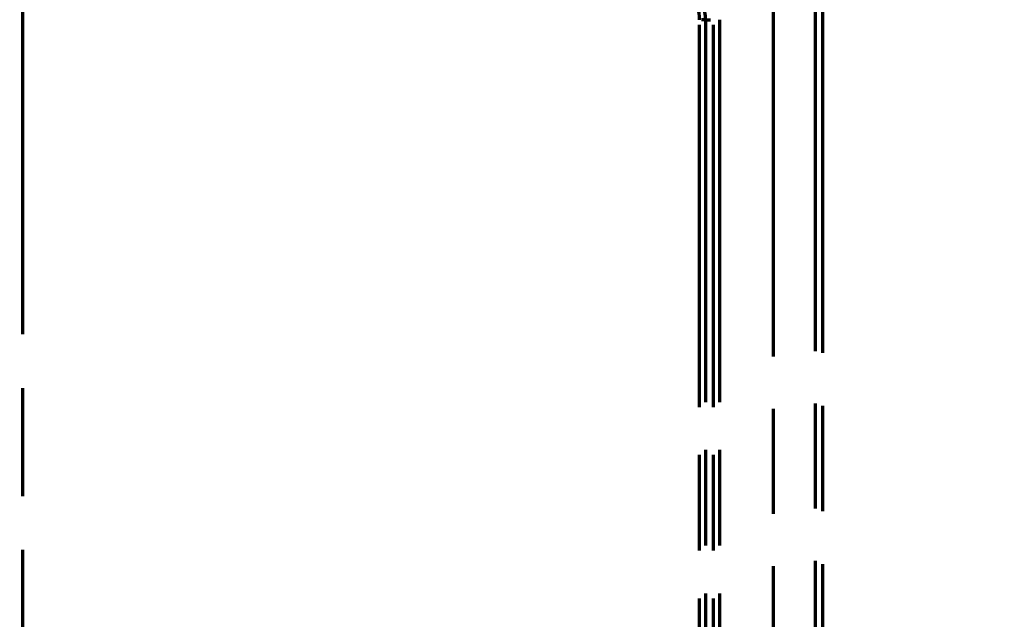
# Model space of a CAD drawing. Header units: millimetres. Extents: x 0 to 7128, y 0 to 5040.
# Tile 116 of 184: x 1481 to 1504, y 4363 to 4377. Entities that reach past the tile are written whole.
import ezdxf

# ---------------------------------------------------------------- set-up
doc = ezdxf.new("R2010")
doc.units = ezdxf.units.MM
doc.header["$LTSCALE"] = 12
doc.linetypes.add('DOUBLE_DASH_CHAIN', pattern=[1.2403, 0.6614, -0.0827, 0.1654, -0.0827, 0.1654, -0.0827])
doc.layers.add('Quote(ISO)', color=7, linetype='Continuous', lineweight=25, true_color=0x80ff00)
doc.layers.add('Tratto-punto-punto(ISO)', color=7, linetype='DOUBLE_DASH_CHAIN', lineweight=70)
doc.styles.add('Corrente-BSI', font='arial.ttf')
doc.dimstyles.new('DEFAULT-ISO', dxfattribs={"dimscale": 12, "dimtxt": 3.5, "dimasz": 2.5, "dimexe": 1, "dimexo": 1, "dimgap": 0.762, "dimtad": 1, "dimtoh": 1, "dimrnd": 1e-08, "dimtxsty": 'Corrente-BSI', "dimcen": 0.09, "dimdle": 10, "dimclrd": 7, "dimclre": 7, "dimclrt": 7, "dimazin": 2, "dimtfac": 0.571429, "dimtmove": 0, "dimatfit": 3, "dimfxl": 1, "dimtolj": 1, "dimlwd": 5, "dimlwe": 5, "dimarcsym": 0})

# ---------------------------------------------------------------- blocks, each defined once
blk = doc.blocks.new('*D41')
at = {"layer": 'Defpoints', "color": 0, "linetype": 'Continuous', "transparency": 16777216}
for p in [(2528.216, 4576.753), (1422.047, 4196.283), (2528.216, 3952.753)]:
    blk.add_point(p, dxfattribs=at)
at = {"layer": 'Quote(ISO)', "color": 7, "linetype": 'Continuous', "lineweight": 5, "transparency": 16777216}
for p, q in [((1422.047, 4208.283), (1422.047, 4588.753)), ((2528.216, 3964.753), (2528.216, 4588.753)), ((1452.047, 4576.753), (2498.216, 4576.753))]:
    blk.add_line(p, q, dxfattribs=at)
at = {"layer": 'Quote(ISO)', "color": 7, "linetype": 'Continuous', "transparency": 16777216}
for points in [[(1452.047, 4581.753), (1452.047, 4571.753), (1422.047, 4576.753)], [(2498.216, 4581.753), (2498.216, 4571.753), (2528.216, 4576.753)]]:
    blk.add_solid(points, dxfattribs=at)
at = {"layer": 'Quote(ISO)', "color": 7, "linetype": 'Continuous', "lineweight": 9, "transparency": 16777216, "insert": (1975.131, 4648.515), "char_height": 42, "attachment_point": 5, "style": 'Corrente-BSI'}
blk.add_mtext('\\A1; \\fArial|b0|i0;2500mm\\P\\fArial|b0|i0;Room to be left for Sprayheads extraction', dxfattribs=at)

msp = doc.modelspace()

# ---------------------------------------------------------------- linework, layer by layer
at = {"layer": 'Tratto-punto-punto(ISO)', "ltscale": 1.300062}
msp.add_line((1480.716, 4380.109), (1480.716, 4330.957), dxfattribs=at)
at = {"layer": 'Tratto-punto-punto(ISO)', "ltscale": 1.270887}
msp.add_line((1499.847, 4331.508), (1499.847, 4379.557), dxfattribs=at)
at = {"layer": 'Tratto-punto-punto(ISO)', "ltscale": 1.263072}
for p, q in [((1498.668, 4331.656), (1498.668, 4379.41)), ((1499.668, 4379.41), (1499.668, 4331.656))]:
    msp.add_line(p, q, dxfattribs=at)
at = {"layer": 'Tratto-punto-punto(ISO)', "ltscale": 0.004748}
msp.add_line((1497.044, 4377.305), (1496.903, 4377.305), dxfattribs=at)
at = {"layer": 'Tratto-punto-punto(ISO)', "ltscale": 1.151723}
for p, q in [((1496.903, 4333.761), (1496.903, 4377.305)), ((1497.044, 4377.305), (1497.044, 4333.761))]:
    msp.add_line(p, q, dxfattribs=at)
at = {"layer": 'Tratto-punto-punto(ISO)', "ltscale": 0.014752}
msp.add_line((1497.044, 4377.305), (1497.236, 4377.305), dxfattribs=at)
at = {"layer": 'Tratto-punto-punto(ISO)', "ltscale": 1.151738}
msp.add_line((1497.236, 4333.761), (1497.236, 4377.305), dxfattribs=at)
at = {"layer": 'Tratto-punto-punto(ISO)', "ltscale": 1.151753}
msp.add_line((1497.377, 4377.305), (1497.377, 4333.76), dxfattribs=at)
at = {"layer": 'Tratto-punto-punto(ISO)', "ltscale": 0.032035}
msp.add_arc((1496.022, 4377.305), 0.881, 0, 79, dxfattribs=at)
at = {"layer": 'Tratto-punto-punto(ISO)', "ltscale": 0.037176}
msp.add_arc((1496.022, 4377.305), 1.022, 0, 79, dxfattribs=at)

# ---------------------------------------------------------------- dimensions: what is measured, and where the dimension line sits
at = {"layer": 'Quote(ISO)', "color": 7, "linetype": 'Continuous', "lineweight": 9}
dim = msp.add_linear_dim(base=(2528.216, 4576.753), p1=(1422.047, 4196.283), p2=(2528.216, 3952.753), angle=180, text=' \\fArial|b0|i0;2500mm\\P\\fArial|b0|i0;Room to be left for Sprayheads extraction', dimstyle='DEFAULT-ISO', override={"dimgap": 0.762, "dimtoh": 0, "dimdec": 0, "dimlfac": 2, "dimtol": 0, "dimlim": 0, "dimtp": 0, "dimtm": 0, "dimtdec": 0, "dimtofl": 0, "dimatfit": 1}, dxfattribs=at)
dim.commit()
dim.dimension.update_dxf_attribs({"geometry": '*D41', "text_midpoint": (1975.131, 4576.753), "dimtype": 160})

doc.saveas('drawing.dxf')
